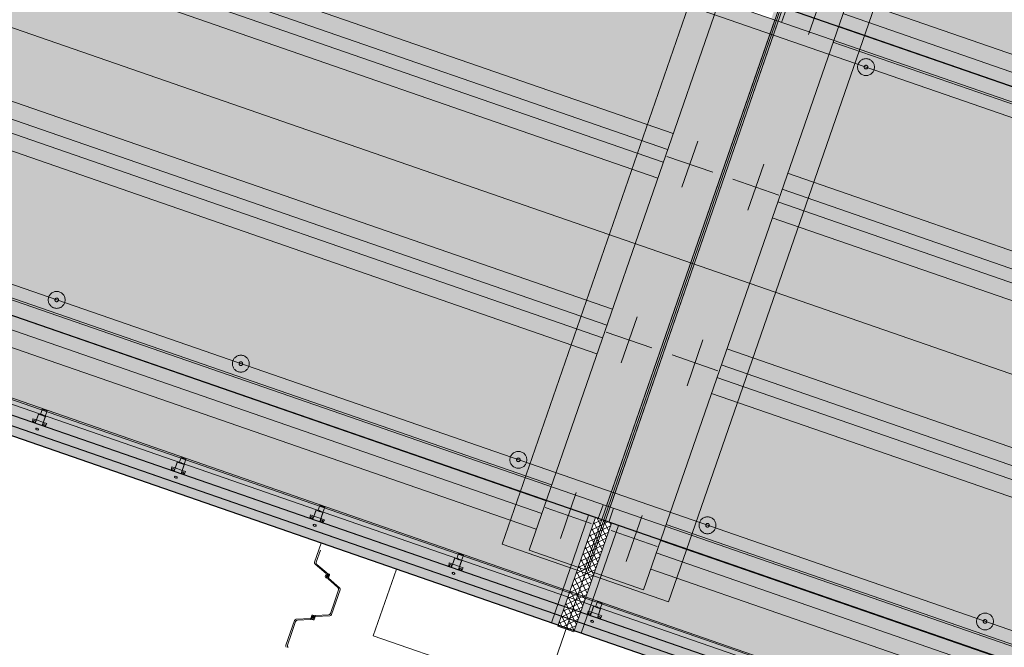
# Model space of a CAD drawing. Header units: metres. Extents: x 7508979 to 7510298, y 5841961 to 5842536.
# Tile 25 of 64: x 7509647.84 to 7509661.25, y 5842481.94 to 5842490.48. Entities that reach past the tile are written whole.
import ezdxf

# ---------------------------------------------------------------- set-up
doc = ezdxf.new("R2010")
doc.units = ezdxf.units.M
doc.linetypes.add('ACAD_ISO10W100', pattern=[18, 12, -3, 0, -3])
doc.linetypes.add('DASHED', pattern=[0.75, 0.5, -0.25])
for name, color, linetype, lineweight in [('013_AKP-Osie-2', 142, 'ACAD_ISO10W100', 18), ('015_AKP-Stal-cienka', 60, 'Continuous', 18), ('07_AKP-Wyposazenie', 133, 'Continuous', 18), ('08_JK_beton_przerywana', 40, 'DASHED', 9), ('09_JK_stal_przerywana', 90, 'DASHED', 9), ('16_JK_wyposażenie cienka', 200, 'Continuous', 13), ('AKP-Beton-widok', 44, 'Continuous', 30)]:
    doc.layers.add(name, color=color, linetype=linetype, lineweight=lineweight)
doc.layers.add('03_AKP-Kreskowania', color=7, linetype='Continuous', lineweight=9, true_color=0xa6a6a6)

msp = doc.modelspace()

# ---------------------------------------------------------------- hatches: boundary and pattern name
at = {"layer": '03_AKP-Kreskowania', "ltscale": 100, "transparency": 33554687}
h = msp.add_hatch(dxfattribs=at)
h.set_pattern_fill('GRASS', color=256, scale=0.045, angle=160.9032)
h.set_pattern_definition([(250.90316, (7511633.8898, 5841844.2328), (0.49932114, -1.028167), [0.2143125, -1.4021336]), (205.90316, (7511633.8898, 5841844.2328), (0.49932114, -1.028167), [0.2143125, -0.9286875]), (295.90316, (7511633.8898, 5841844.2328), (1.028167, 0.49932114), [0.2143125, -0.9286875])])
edge = h.paths.add_edge_path()
edge.add_spline(control_points=[(7509560.428, 5842502.042), (7509560.976, 5842501.827), (7509562.224, 5842501.368), (7509563.485, 5842500.974), (7509564.203, 5842500.78)], knot_values=[19454.944206, 19454.944206, 19454.944206, 19454.944206, 21223.462374, 23456.740739, 23456.740739, 23456.740739, 23456.740739], degree=3, periodic=0)
edge.add_line((7509564.203, 5842500.78), (7509567.942, 5842511.58))
edge.add_line((7509567.942, 5842511.58), (7509567.945, 5842511.601))
edge.add_line((7509567.945, 5842511.601), (7509564.265, 5842513.123))
edge.add_line((7509564.265, 5842513.123), (7509560.428, 5842502.042))
edge = h.paths.add_edge_path()
edge.add_spline(control_points=[(7509557.96, 5842503.098), (7509558.5, 5842502.847), (7509559.045, 5842502.608), (7509559.593, 5842502.379)], knot_values=[24358.247031, 24358.247031, 24358.247031, 24358.247031, 26137.75858, 26137.75858, 26137.75858, 26137.75858], degree=3, periodic=0)
edge.add_line((7509559.593, 5842502.379), (7509563.432, 5842513.467))
edge.add_line((7509563.432, 5842513.467), (7509561.786, 5842514.148))
edge.add_line((7509561.786, 5842514.148), (7509557.96, 5842503.098))
edge = h.paths.add_edge_path()
edge.add_line((7509571.9, 5842523.027), (7509571.912, 5842523.045))
edge.add_line((7509571.912, 5842523.045), (7509575.65, 5842533.845))
edge.add_spline(control_points=[(7509575.65, 5842533.845), (7509574.966, 5842534.136), (7509573.732, 5842534.607), (7509572.467, 5842535.017), (7509571.904, 5842535.187)], knot_values=[19454.944206, 19454.944206, 19454.944206, 19454.944206, 21688.222571, 23456.740739, 23456.740739, 23456.740739, 23456.740739], degree=3, periodic=0)
edge.add_line((7509571.904, 5842535.187), (7509568.067, 5842524.106))
edge.add_line((7509568.067, 5842524.106), (7509571.9, 5842523.027))
edge = h.paths.add_edge_path()
edge.add_line((7509565.485, 5842524.833), (7509567.199, 5842524.351))
edge.add_line((7509567.199, 5842524.351), (7509571.038, 5842535.439))
edge.add_spline(control_points=[(7509571.038, 5842535.439), (7509570.467, 5842535.598), (7509569.891, 5842535.746), (7509569.311, 5842535.883)], knot_values=[24358.247031, 24358.247031, 24358.247031, 24358.247031, 26137.75858, 26137.75858, 26137.75858, 26137.75858], degree=3, periodic=0)
edge.add_line((7509569.311, 5842535.883), (7509565.485, 5842524.833))
edge = h.paths.add_edge_path()
edge.add_line((7509887.633, 5842386.674), (7509887.585, 5842386.691))
edge.add_line((7509887.585, 5842386.691), (7509891.94, 5842399.269))
edge.add_line((7509891.94, 5842399.269), (7509891.864, 5842399.293))
edge.add_line((7509891.864, 5842399.293), (7509887.479, 5842386.628))
edge.add_spline(control_points=[(7509887.479, 5842386.628), (7509887.954, 5842386.375), (7509890.784, 5842384.953), (7509893.631, 5842383.885), (7509896.087, 5842383.23), (7509896.113, 5842383.223)], knot_values=[21013.433794, 21013.433794, 21013.433794, 21013.433794, 22562.78043, 30165.17056, 30248.311095, 30248.311095, 30248.311095, 30248.311095], degree=3, periodic=0)
edge.add_line((7509896.113, 5842383.223), (7509900.72, 5842396.528))
edge.add_line((7509900.72, 5842396.528), (7509891.988, 5842399.254))
edge.add_line((7509891.988, 5842399.254), (7509887.633, 5842386.674))
edge = h.paths.add_edge_path()
edge.add_line((7509903.483, 5842409.68), (7509906.986, 5842419.799))
edge.add_spline(control_points=[(7509906.986, 5842419.799), (7509906.32, 5842420.076), (7509903.682, 5842421.115), (7509900.933, 5842421.938), (7509898.837, 5842422.185)], knot_values=[9690.860076, 9690.860076, 9690.860076, 9690.860076, 11850.095835, 18161.631326, 18161.631326, 18161.631326, 18161.631326], degree=3, periodic=0)
edge.add_line((7509898.837, 5842422.185), (7509895.51, 5842412.576))
edge.add_line((7509895.51, 5842412.576), (7509895.509, 5842412.571))
edge.add_line((7509895.509, 5842412.571), (7509903.483, 5842409.68))
at = {"layer": '03_AKP-Kreskowania', "ltscale": 100, "transparency": 33554508}
h = msp.add_hatch(color=256, dxfattribs=at)
h.dxf.hatch_style = 1
h.paths.add_polyline_path([(7509618.082, 5842496.936), (7509655.834, 5842483.866), (7509658.124, 5842490.481), (7509620.373, 5842503.551)])
at = {"layer": '03_AKP-Kreskowania', "ltscale": 100, "transparency": 33554636}
h = msp.add_hatch(color=256, dxfattribs=at)
h.dxf.hatch_style = 1
h.paths.add_polyline_path([(7509655.721, 5842483.693), (7509655.787, 5842483.882), (7509618.13, 5842496.92), (7509618.064, 5842496.731)])
at = {"layer": '03_AKP-Kreskowania', "ltscale": 100, "transparency": 33554572}
h = msp.add_hatch(color=256, dxfattribs=at)
h.dxf.hatch_style = 1
h.paths.add_polyline_path([(7509617.689, 5842495.22), (7509655.082, 5842482.274), (7509655.589, 5842483.739), (7509618.196, 5842496.685)])
h = msp.add_hatch(color=256, dxfattribs=at)
h.dxf.hatch_style = 1
h.paths.add_polyline_path([(7509658.416, 5842490.591), (7509695.809, 5842477.645), (7509696.316, 5842479.11), (7509658.923, 5842492.056)])
at = {"layer": '03_AKP-Kreskowania', "ltscale": 100, "transparency": 33554648}
h = msp.add_hatch(color=256, dxfattribs=at)
h.dxf.hatch_style = 1
h.paths.add_polyline_path([(7509658.077, 5842490.497), (7509658.218, 5842490.448), (7509658.284, 5842490.637), (7509658.142, 5842490.686)])
at = {"layer": '03_AKP-Kreskowania', "ltscale": 100, "transparency": 33554636}
h = msp.add_hatch(color=256, dxfattribs=at)
h.dxf.hatch_style = 1
h.paths.add_polyline_path([(7509658.218, 5842490.448), (7509695.875, 5842477.411), (7509695.941, 5842477.6), (7509658.284, 5842490.637)])
at = {"layer": '03_AKP-Kreskowania', "ltscale": 100, "transparency": 33554687}
h = msp.add_hatch(color=256, dxfattribs=at)
h.dxf.hatch_style = 1
h.paths.add_polyline_path([(7509655.834, 5842483.866), (7509655.881, 5842483.85), (7509658.171, 5842490.464), (7509658.124, 5842490.481)])
at = {"layer": '03_AKP-Kreskowania', "ltscale": 100, "transparency": 33554508}
h = msp.add_hatch(color=256, dxfattribs=at)
h.dxf.hatch_style = 1
h.paths.add_polyline_path([(7509655.881, 5842483.85), (7509693.632, 5842470.779), (7509695.923, 5842477.394), (7509658.171, 5842490.464)])
at = {"layer": '03_AKP-Kreskowania', "ltscale": 100, "transparency": 33554648}
h = msp.add_hatch(color=256, dxfattribs=at)
h.dxf.hatch_style = 1
h.paths.add_polyline_path([(7509655.787, 5842483.882), (7509655.928, 5842483.833), (7509655.863, 5842483.644), (7509655.721, 5842483.693)])
at = {"layer": '03_AKP-Kreskowania', "ltscale": 100, "transparency": 33554636}
h = msp.add_hatch(color=256, dxfattribs=at)
h.dxf.hatch_style = 1
h.paths.add_polyline_path([(7509655.863, 5842483.644), (7509693.52, 5842470.607), (7509693.585, 5842470.796), (7509655.928, 5842483.833)])
at = {"layer": '03_AKP-Kreskowania', "ltscale": 100, "transparency": 33554648}
h = msp.add_hatch(color=256, dxfattribs=at)
h.dxf.hatch_style = 1
h.paths.add_polyline_path([(7509655.589, 5842483.739), (7509655.683, 5842483.706), (7509655.176, 5842482.242), (7509655.082, 5842482.274)])
at = {"layer": '03_AKP-Kreskowania', "ltscale": 100, "transparency": 33554687}
h = msp.add_hatch(dxfattribs=at)
h.set_pattern_fill('ANSI37', color=256, scale=0.02, angle=160.9032)
h.set_pattern_definition([(205.903159, (7511473.09383, 5841868.847524), (0.0277400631, -0.0571203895), []), (295.903159, (7511473.09383, 5841868.847524), (0.0571203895, 0.0277400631), [])])
h.paths.add_polyline_path([(7509655.683, 5842483.706), (7509655.901, 5842483.631), (7509655.389, 5842482.152), (7509655.171, 5842482.228)])
at = {"layer": '03_AKP-Kreskowania', "ltscale": 100, "transparency": 33554648}
h = msp.add_hatch(color=256, dxfattribs=at)
h.dxf.hatch_style = 1
h.paths.add_polyline_path([(7509655.901, 5842483.631), (7509655.995, 5842483.599), (7509655.488, 5842482.134), (7509655.394, 5842482.167)])
at = {"layer": '03_AKP-Kreskowania', "ltscale": 100, "transparency": 33554572}
h = msp.add_hatch(color=256, dxfattribs=at)
h.dxf.hatch_style = 1
h.paths.add_polyline_path([(7509655.488, 5842482.134), (7509692.88, 5842469.188), (7509693.388, 5842470.653), (7509655.995, 5842483.599)])

# ---------------------------------------------------------------- linework, layer by layer
at = {"layer": '013_AKP-Osie-2', "ltscale": 100}
for p, q in [((7509902.654, 5842402.116), (7509563.636, 5842519.491)), ((7509903.734, 5842405.235), (7509582.485, 5842516.457)), ((7509901.574, 5842398.997), (7509562.556, 5842516.372))]:
    msp.add_line(p, q, dxfattribs=at)
at = {"layer": '013_AKP-Osie-2', "ltscale": 70}
msp.add_line((7509660.893, 5842498.403), (7509653.354, 5842476.626), dxfattribs=at)
at = {"layer": '013_AKP-Osie-2', "ltscale": 15}
for p, q in [((7509658.585, 5842490.283), (7509658.801, 5842490.909)), ((7509656.859, 5842488.204), (7509657.076, 5842488.829)), ((7509656.655, 5842488.624), (7509657.28, 5842488.408)), ((7509657.757, 5842487.893), (7509657.974, 5842488.518)), ((7509658.178, 5842488.097), (7509657.553, 5842488.314)), ((7509656.031, 5842485.812), (7509656.248, 5842486.438)), ((7509655.827, 5842486.233), (7509656.452, 5842486.017)), ((7509656.929, 5842485.502), (7509657.146, 5842486.127)), ((7509657.35, 5842485.706), (7509656.725, 5842485.923)), ((7509655.204, 5842483.422), (7509655.42, 5842484.047)), ((7509654.999, 5842483.843), (7509655.625, 5842483.626)), ((7509656.101, 5842483.111), (7509656.318, 5842483.736)), ((7509656.522, 5842483.315), (7509655.897, 5842483.532))]:
    msp.add_line(p, q, dxfattribs=at)
at = {"layer": '015_AKP-Stal-cienka'}
for p, q in [((7509651.946, 5842483.36), (7509651.857, 5842483.102)), ((7509651.879, 5842483.102), (7509651.935, 5842483.264)), ((7509652.014, 5842482.945), (7509651.864, 5842483.075)), ((7509652.021, 5842482.954), (7509651.888, 5842483.07)), ((7509652.011, 5842482.926), (7509652.002, 5842482.903)), ((7509652.035, 5842482.876), (7509652.009, 5842482.888)), ((7509652.021, 5842482.922), (7509652.014, 5842482.903)), ((7509652.042, 5842482.885), (7509652.017, 5842482.897)), ((7509652.02, 5842482.941), (7509652.045, 5842482.93)), ((7509652.021, 5842482.916), (7509652.023, 5842482.921)), ((7509652.026, 5842482.924), (7509652.025, 5842482.924)), ((7509652.034, 5842482.931), (7509652.026, 5842482.934)), ((7509652.036, 5842482.912), (7509652.026, 5842482.915)), ((7509652.026, 5842482.915), (7509652.036, 5842482.912)), ((7509652.036, 5842482.912), (7509652.026, 5842482.915)), ((7509652.026, 5842482.915), (7509652.036, 5842482.912)), ((7509652.027, 5842482.95), (7509652.053, 5842482.938)), ((7509652.027, 5842482.922), (7509652.034, 5842482.904)), ((7509652.035, 5842482.905), (7509652.028, 5842482.922)), ((7509652.028, 5842482.895), (7509652.036, 5842482.893)), ((7509652.032, 5842482.918), (7509652.029, 5842482.908)), ((7509652.029, 5842482.908), (7509652.032, 5842482.918)), ((7509652.032, 5842482.918), (7509652.029, 5842482.908)), ((7509652.029, 5842482.908), (7509652.032, 5842482.918)), ((7509652.036, 5842482.903), (7509652.037, 5842482.902)), ((7509652.041, 5842482.91), (7509652.039, 5842482.905)), ((7509652.041, 5842482.904), (7509652.048, 5842482.923)), ((7509652.041, 5842482.872), (7509652.174, 5842482.756)), ((7509652.048, 5842482.881), (7509652.197, 5842482.751)), ((7509652.051, 5842482.9), (7509652.059, 5842482.923)), ((7509652.205, 5842482.724), (7509652.088, 5842482.387)), ((7509652.183, 5842482.724), (7509652.127, 5842482.562)), ((7509652.071, 5842482.401), (7509652.127, 5842482.562)), ((7509651.802, 5842482.332), (7509651.604, 5842482.322)), ((7509651.802, 5842482.32), (7509651.625, 5842482.312)), ((7509651.809, 5842482.331), (7509651.836, 5842482.325)), ((7509651.809, 5842482.32), (7509651.836, 5842482.313)), ((7509651.81, 5842482.348), (7509651.819, 5842482.372)), ((7509651.826, 5842482.33), (7509651.818, 5842482.333)), ((7509651.821, 5842482.345), (7509651.828, 5842482.365)), ((7509651.825, 5842482.35), (7509651.823, 5842482.345)), ((7509651.824, 5842482.341), (7509651.823, 5842482.342)), ((7509651.826, 5842482.342), (7509651.842, 5842482.351)), ((7509651.843, 5842482.35), (7509651.827, 5842482.341)), ((7509651.83, 5842482.348), (7509651.839, 5842482.345)), ((7509651.839, 5842482.345), (7509651.83, 5842482.348)), ((7509651.83, 5842482.348), (7509651.839, 5842482.345)), ((7509651.839, 5842482.345), (7509651.83, 5842482.348)), ((7509651.861, 5842482.373), (7509651.833, 5842482.379)), ((7509651.836, 5842482.351), (7509651.833, 5842482.341)), ((7509651.833, 5842482.341), (7509651.836, 5842482.351)), ((7509651.836, 5842482.351), (7509651.833, 5842482.341)), ((7509651.833, 5842482.341), (7509651.836, 5842482.351)), ((7509651.86, 5842482.361), (7509651.834, 5842482.368)), ((7509651.848, 5842482.347), (7509651.841, 5842482.328)), ((7509651.843, 5842482.362), (7509651.851, 5842482.359)), ((7509651.844, 5842482.343), (7509651.846, 5842482.348)), ((7509651.845, 5842482.351), (7509651.846, 5842482.351)), ((7509651.859, 5842482.344), (7509651.851, 5842482.321)), ((7509651.867, 5842482.361), (7509652.066, 5842482.371)), ((7509651.868, 5842482.372), (7509652.044, 5842482.381)), ((7509651.581, 5842482.305), (7509651.465, 5842481.968)), ((7509651.598, 5842482.291), (7509651.542, 5842482.13)), ((7509651.486, 5842481.969), (7509651.542, 5842482.13))]:
    msp.add_line(p, q, dxfattribs=at)
for centre, radius, start, end in [((7509651.881, 5842483.094), 0.025, 160.9032, 228.9858), ((7509651.907, 5842483.093), 0.03, 160.9032, 228.9858), ((7509652.014, 5842482.899), 0.012, 160.9032, 245.1922), ((7509652.022, 5842482.922), 0.012, 70.9032, 160.9032), ((7509652.03, 5842482.964), 0.025, 228.9858, 245.1922), ((7509652.019, 5842482.901), 0.005, 160.9032, 245.1922), ((7509652.04, 5842482.91), 0.02, 160.9032, 210.3648), ((7509652.037, 5842482.973), 0.025, 228.9858, 245.1922), ((7509652.024, 5842482.921), 0.003, 70.9032, 160.9032), ((7509652.025, 5842482.921), 0.00213, 22.9032, 160.9032), ((7509652.031, 5842482.905), 0.01, 210.3648, 250.9032), ((7509652.025, 5842482.921), 0.003, 22.9032, 70.9032), ((7509652.031, 5842482.921), 0.01, 30.3648, 70.9032), ((7509652.037, 5842482.906), 0.003, 202.9032, 250.9032), ((7509652.037, 5842482.906), 0.00213, 202.9032, 340.9032), ((7509652.024, 5842482.854), 0.025, 48.9858, 65.1922), ((7509652.04, 5842482.904), 0.012, 250.9032, 340.9032), ((7509652.038, 5842482.905), 0.003, 250.9032, 340.9032), ((7509652.022, 5842482.916), 0.02, 340.9032, 30.3648), ((7509652.031, 5842482.863), 0.025, 48.9858, 65.1922), ((7509652.043, 5842482.925), 0.005, 340.9032, 65.1922), ((7509652.048, 5842482.927), 0.012, 340.9032, 65.1922), ((7509652.154, 5842482.734), 0.03, 340.9032, 48.9858), ((7509652.181, 5842482.732), 0.025, 340.9032, 48.9858), ((7509651.605, 5842482.297), 0.025, 92.8205, 160.9032), ((7509651.803, 5842482.307), 0.025, 76.6142, 92.8205), ((7509651.803, 5842482.295), 0.025, 76.6142, 92.8205), ((7509651.822, 5842482.345), 0.012, 160.9032, 250.9032), ((7509651.83, 5842482.368), 0.012, 76.6142, 160.9032), ((7509651.824, 5842482.344), 0.003, 160.9032, 250.9032), ((7509651.825, 5842482.344), 0.00213, 160.9032, 298.9032), ((7509651.825, 5842482.344), 0.003, 250.9032, 298.9032), ((7509651.844, 5842482.343), 0.02, 111.4415, 160.9032), ((7509651.829, 5842482.34), 0.01, 250.9032, 291.4415), ((7509651.832, 5842482.363), 0.005, 76.6142, 160.9032), ((7509651.826, 5842482.349), 0.02, 291.4415, 340.9032), ((7509651.84, 5842482.353), 0.01, 70.9032, 111.4415), ((7509651.837, 5842482.329), 0.005, 256.6142, 340.9032), ((7509651.839, 5842482.325), 0.012, 256.6142, 340.9032), ((7509651.844, 5842482.349), 0.003, 70.9032, 118.9032), ((7509651.844, 5842482.348), 0.00213, 340.9032, 118.9032), ((7509651.845, 5842482.348), 0.003, 340.9032, 70.9032), ((7509651.847, 5842482.348), 0.012, 340.9032, 70.9032), ((7509651.866, 5842482.386), 0.025, 256.6142, 272.8205), ((7509651.866, 5842482.397), 0.025, 256.6142, 272.8205), ((7509652.043, 5842482.411), 0.03, 272.8205, 340.9032), ((7509652.064, 5842482.396), 0.025, 272.8205, 340.9032), ((7509651.626, 5842482.282), 0.03, 92.8205, 160.9032), ((7509651.488, 5842481.96), 0.025, 160.9032, 228.9858), ((7509651.515, 5842481.959), 0.03, 160.9032, 228.9858)]:
    msp.add_arc(centre, radius, start, end, dxfattribs=at)
at = {"layer": '07_AKP-Wyposazenie', "ltscale": 100}
for p, q in [((7509903.799, 5842405.423), (7509564.781, 5842522.798)), ((7509901.509, 5842398.808), (7509562.49, 5842516.183)), ((7509658.284, 5842490.637), (7509658.218, 5842490.448)), ((7509658.124, 5842490.481), (7509655.834, 5842483.866)), ((7509658.171, 5842490.464), (7509655.881, 5842483.85)), ((7509655.721, 5842483.693), (7509655.787, 5842483.882)), ((7509655.863, 5842483.644), (7509655.928, 5842483.833)), ((7509655.082, 5842482.274), (7509655.589, 5842483.739)), ((7509655.488, 5842482.134), (7509655.995, 5842483.599))]:
    msp.add_line(p, q, dxfattribs=at)
msp.add_lwpolyline([(7509655.683, 5842483.706), (7509655.176, 5842482.242), (7509655.171, 5842482.228), (7509655.389, 5842482.152), (7509655.394, 5842482.167), (7509655.901, 5842483.631)], dxfattribs=at)
at = {"layer": '08_JK_beton_przerywana', "ltscale": 400}
for p, q in [((7509656.74, 5842488.934), (7509620.5, 5842501.481)), ((7509656.664, 5842488.716), (7509620.425, 5842501.263)), ((7509656.605, 5842488.546), (7509620.366, 5842501.093)), ((7509656.53, 5842488.329), (7509620.291, 5842500.876)), ((7509655.912, 5842486.543), (7509619.672, 5842499.089)), ((7509655.837, 5842486.325), (7509619.597, 5842498.872)), ((7509655.778, 5842486.155), (7509619.538, 5842498.702)), ((7509655.702, 5842485.938), (7509619.463, 5842498.485)), ((7509655.084, 5842484.152), (7509618.845, 5842496.699)), ((7509655.009, 5842483.935), (7509618.769, 5842496.481)), ((7509654.95, 5842483.764), (7509618.71, 5842496.311)), ((7509654.875, 5842483.547), (7509618.635, 5842496.094)), ((7509695.366, 5842478.238), (7509659.127, 5842490.785)), ((7509695.291, 5842478.021), (7509659.051, 5842490.567)), ((7509695.232, 5842477.85), (7509658.992, 5842490.397)), ((7509695.157, 5842477.633), (7509658.917, 5842490.18)), ((7509694.538, 5842475.847), (7509658.299, 5842488.394)), ((7509694.463, 5842475.63), (7509658.224, 5842488.177)), ((7509694.404, 5842475.46), (7509658.165, 5842488.006)), ((7509694.329, 5842475.242), (7509658.089, 5842487.789)), ((7509693.71, 5842473.456), (7509657.471, 5842486.003)), ((7509693.635, 5842473.239), (7509657.396, 5842485.785)), ((7509693.576, 5842473.069), (7509657.337, 5842485.615)), ((7509693.501, 5842472.851), (7509657.262, 5842485.398)), ((7509692.883, 5842471.065), (7509656.643, 5842483.612)), ((7509692.807, 5842470.848), (7509656.568, 5842483.395)), ((7509692.749, 5842470.678), (7509656.509, 5842483.225)), ((7509692.673, 5842470.46), (7509656.434, 5842483.007))]:
    msp.add_line(p, q, dxfattribs=at)
at = {"layer": '08_JK_beton_przerywana', "ltscale": 300}
msp.add_lwpolyline([(7509654.41, 5842483.344), (7509657.327, 5842491.771), (7509659.595, 5842490.986), (7509656.678, 5842482.559)], close=True, dxfattribs=at)
at = {"layer": '08_JK_beton_przerywana', "ltscale": 230}
for points in [[(7509655.534, 5842483.001), (7509658.363, 5842491.171), (7509657.607, 5842491.432), (7509654.778, 5842483.263)], [(7509655.582, 5842482.985), (7509658.41, 5842491.154), (7509659.166, 5842490.893), (7509656.338, 5842482.723)]]:
    msp.add_lwpolyline(points, close=True, dxfattribs=at)
at = {"layer": '08_JK_beton_przerywana', "ltscale": 250, "transparency": 33554559}
msp.add_lwpolyline([(7509657.286, 5842480.496), (7509652.656, 5842482.099), (7509652.97, 5842483.006)], dxfattribs=at)
at = {"layer": '09_JK_stal_przerywana', "ltscale": 200}
for p, q in [((7509572.357, 5842511.197), (7509889.27, 5842401.476)), ((7509572.314, 5842511.072), (7509889.227, 5842401.351))]:
    msp.add_line(p, q, dxfattribs=at)
at = {"layer": '09_JK_stal_przerywana', "ltscale": 100}
for centre, radius in [((7509659.367, 5842489.839), 0.115), ((7509659.367, 5842489.839), 0.025), ((7509648.344, 5842486.67), 0.115), ((7509648.344, 5842486.67), 0.025), ((7509650.852, 5842485.802), 0.115), ((7509650.852, 5842485.802), 0.025), ((7509654.632, 5842484.493), 0.115), ((7509654.632, 5842484.493), 0.025), ((7509657.208, 5842483.602), 0.115), ((7509657.208, 5842483.602), 0.025), ((7509660.988, 5842482.293), 0.115), ((7509660.988, 5842482.293), 0.025)]:
    msp.add_circle(centre, radius, dxfattribs=at)
at = {"layer": '16_JK_wyposażenie cienka'}
for p, q in [((7509562.051, 5842514.915), (7509901.07, 5842397.54)), ((7509562.07, 5842514.969), (7509901.089, 5842397.594)), ((7509562.077, 5842514.989), (7509901.096, 5842397.614)), ((7509572.359, 5842511.201), (7509889.271, 5842401.479)), ((7509572.313, 5842511.068), (7509889.225, 5842401.347)), ((7509648.021, 5842485.052), (7509648.013, 5842485.007)), ((7509648.068, 5842485.036), (7509648.021, 5842485.052)), ((7509648.094, 5842485.111), (7509648.053, 5842484.994)), ((7509648.053, 5842484.994), (7509648.094, 5842485.111)), ((7509648.135, 5842485.108), (7509648.154, 5842485.101)), ((7509648.152, 5842485.097), (7509648.135, 5842485.103)), ((7509648.142, 5842485.095), (7509648.148, 5842485.114)), ((7509648.148, 5842484.961), (7509648.188, 5842485.078)), ((7509648.186, 5842485.069), (7509648.148, 5842484.961)), ((7509648.21, 5842484.987), (7509648.163, 5842485.003)), ((7509648.188, 5842484.947), (7509648.21, 5842484.987)), ((7509649.911, 5842484.398), (7509649.903, 5842484.353)), ((7509649.958, 5842484.382), (7509649.911, 5842484.398)), ((7509649.984, 5842484.456), (7509649.943, 5842484.339)), ((7509649.943, 5842484.339), (7509649.984, 5842484.456)), ((7509650.025, 5842484.454), (7509650.044, 5842484.447)), ((7509650.042, 5842484.443), (7509650.025, 5842484.449)), ((7509650.031, 5842484.441), (7509650.038, 5842484.46)), ((7509650.038, 5842484.306), (7509650.078, 5842484.424)), ((7509650.075, 5842484.415), (7509650.038, 5842484.306)), ((7509650.1, 5842484.333), (7509650.053, 5842484.349)), ((7509650.078, 5842484.293), (7509650.1, 5842484.333)), ((7509651.874, 5842483.802), (7509651.833, 5842483.685)), ((7509651.833, 5842483.685), (7509651.874, 5842483.802)), ((7509651.915, 5842483.799), (7509651.934, 5842483.793)), ((7509651.932, 5842483.788), (7509651.915, 5842483.794)), ((7509651.921, 5842483.787), (7509651.928, 5842483.806)), ((7509651.801, 5842483.744), (7509651.793, 5842483.699)), ((7509651.848, 5842483.727), (7509651.801, 5842483.744)), ((7509651.928, 5842483.652), (7509651.968, 5842483.769)), ((7509651.965, 5842483.761), (7509651.928, 5842483.652)), ((7509651.99, 5842483.678), (7509651.942, 5842483.695)), ((7509651.968, 5842483.638), (7509651.99, 5842483.678)), ((7509653.764, 5842483.148), (7509653.723, 5842483.031)), ((7509653.723, 5842483.031), (7509653.764, 5842483.148)), ((7509653.821, 5842483.134), (7509653.804, 5842483.14)), ((7509653.805, 5842483.145), (7509653.824, 5842483.138)), ((7509653.811, 5842483.132), (7509653.818, 5842483.151)), ((7509653.691, 5842483.089), (7509653.683, 5842483.044)), ((7509653.738, 5842483.073), (7509653.691, 5842483.089)), ((7509653.818, 5842482.998), (7509653.858, 5842483.115)), ((7509653.855, 5842483.107), (7509653.818, 5842482.998)), ((7509653.88, 5842483.024), (7509653.832, 5842483.04)), ((7509653.858, 5842482.984), (7509653.88, 5842483.024)), ((7509655.654, 5842482.493), (7509655.613, 5842482.376)), ((7509655.613, 5842482.376), (7509655.654, 5842482.493)), ((7509655.711, 5842482.48), (7509655.694, 5842482.486)), ((7509655.695, 5842482.491), (7509655.714, 5842482.484)), ((7509655.701, 5842482.478), (7509655.708, 5842482.497)), ((7509655.708, 5842482.344), (7509655.748, 5842482.461)), ((7509655.745, 5842482.452), (7509655.708, 5842482.344)), ((7509655.581, 5842482.435), (7509655.573, 5842482.39)), ((7509655.628, 5842482.419), (7509655.581, 5842482.435)), ((7509655.77, 5842482.37), (7509655.722, 5842482.386)), ((7509655.748, 5842482.33), (7509655.77, 5842482.37))]:
    msp.add_line(p, q, dxfattribs=at)
at = {"layer": '16_JK_wyposażenie cienka', "ltscale": 10}
for p, q in [((7509648.163, 5842485.003), (7509648.068, 5842485.036)), ((7509650.053, 5842484.349), (7509649.958, 5842484.382)), ((7509651.942, 5842483.695), (7509651.848, 5842483.727)), ((7509653.832, 5842483.04), (7509653.738, 5842483.073)), ((7509655.722, 5842482.386), (7509655.628, 5842482.419))]:
    msp.add_line(p, q, dxfattribs=at)
at = {"layer": '16_JK_wyposażenie cienka'}
for points in [[(7509648.189, 5842485.084), (7509648.214, 5842485.158), (7509648.148, 5842485.181), (7509648.122, 5842485.107)], [(7509650.078, 5842484.43), (7509650.104, 5842484.504), (7509650.038, 5842484.527), (7509650.012, 5842484.453)], [(7509651.968, 5842483.776), (7509651.994, 5842483.849), (7509651.928, 5842483.872), (7509651.902, 5842483.799)], [(7509653.858, 5842483.121), (7509653.884, 5842483.195), (7509653.818, 5842483.218), (7509653.792, 5842483.144)], [(7509655.748, 5842482.467), (7509655.774, 5842482.541), (7509655.708, 5842482.564), (7509655.682, 5842482.49)]]:
    msp.add_lwpolyline(points, close=True, dxfattribs=at)
for points in [[(7509648.148, 5842484.961), (7509648.19, 5842485.084), (7509648.096, 5842485.116), (7509648.053, 5842484.994)], [(7509650.038, 5842484.306), (7509650.08, 5842484.429), (7509649.986, 5842484.462), (7509649.943, 5842484.339)], [(7509651.928, 5842483.652), (7509651.97, 5842483.775), (7509651.876, 5842483.808), (7509651.833, 5842483.685)], [(7509653.818, 5842482.998), (7509653.86, 5842483.121), (7509653.766, 5842483.153), (7509653.723, 5842483.031)], [(7509655.708, 5842482.344), (7509655.75, 5842482.466), (7509655.656, 5842482.499), (7509655.613, 5842482.376)]]:
    msp.add_lwpolyline(points, dxfattribs=at)
for centre, radius in [((7509648.039, 5842485.014), 0.015), ((7509648.039, 5842485.014), 0.013), ((7509648.078, 5842484.911), 0.015), ((7509648.172, 5842484.968), 0.015), ((7509648.172, 5842484.968), 0.013), ((7509649.929, 5842484.36), 0.015), ((7509649.929, 5842484.36), 0.013), ((7509650.062, 5842484.314), 0.015), ((7509649.968, 5842484.257), 0.015), ((7509650.062, 5842484.314), 0.013), ((7509651.819, 5842483.706), 0.015), ((7509651.819, 5842483.706), 0.013), ((7509651.952, 5842483.66), 0.015), ((7509651.952, 5842483.66), 0.013), ((7509651.858, 5842483.602), 0.015), ((7509653.709, 5842483.051), 0.015), ((7509653.709, 5842483.051), 0.013), ((7509653.842, 5842483.005), 0.015), ((7509653.842, 5842483.005), 0.013), ((7509653.748, 5842482.948), 0.015), ((7509655.599, 5842482.397), 0.015), ((7509655.599, 5842482.397), 0.013), ((7509655.731, 5842482.351), 0.015), ((7509655.731, 5842482.351), 0.013), ((7509655.637, 5842482.294), 0.015)]:
    msp.add_circle(centre, radius, dxfattribs=at)
for centre, start, end in [((7509648.067, 5842484.915), 77.2825, 244.5238), ((7509648.088, 5842484.907), 257.2825, 64.5238), ((7509649.957, 5842484.26), 77.2825, 244.5238), ((7509649.978, 5842484.253), 257.2825, 64.5238), ((7509651.847, 5842483.606), 77.2825, 244.5238), ((7509651.868, 5842483.599), 257.2825, 64.5238), ((7509653.737, 5842482.952), 77.2825, 244.5238), ((7509653.758, 5842482.944), 257.2825, 64.5238), ((7509655.627, 5842482.297), 77.2825, 244.5238), ((7509655.648, 5842482.29), 257.2825, 64.5238)]:
    msp.add_arc(centre, 0.00875, start, end, dxfattribs=at)
at = {"layer": 'AKP-Beton-widok', "ltscale": 100}
for p, q in [((7509892.563, 5842409.525), (7509575.134, 5842519.425)), ((7509890.142, 5842402.532), (7509572.713, 5842512.432)), ((7509889.635, 5842401.068), (7509572.206, 5842510.968))]:
    msp.add_line(p, q, dxfattribs=at)

doc.saveas('drawing.dxf')
